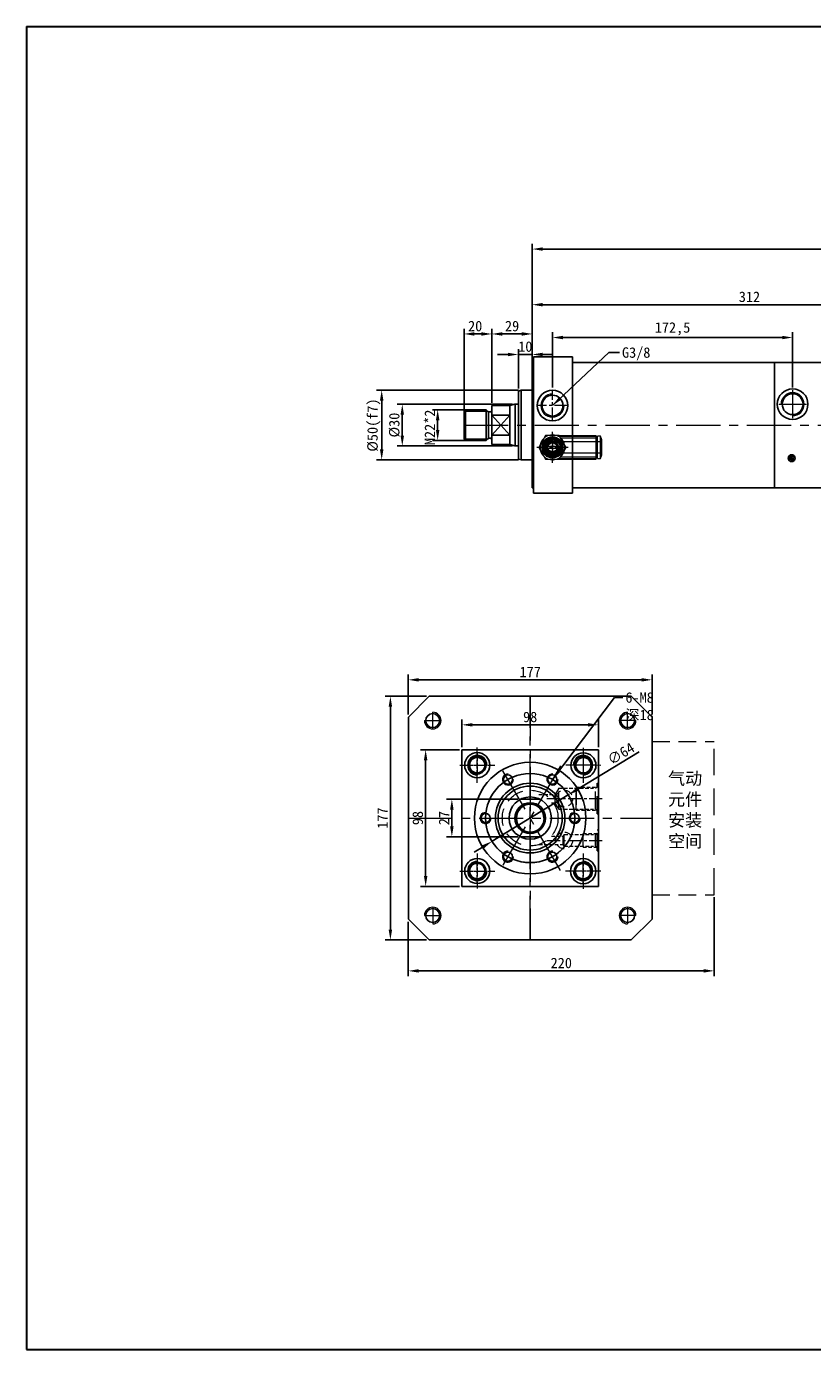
# Model space of a CAD drawing. Header units: millimetres. Extents: x -1758 to 1228, y 13058 to 14008.
# Tile 4 of 5: x -172 to 393, y 13058 to 14008. Entities that reach past the tile are written whole.
import ezdxf

# ---------------------------------------------------------------- set-up
doc = ezdxf.new("R2010")
doc.units = ezdxf.units.MM
doc.header["$MEASUREMENT"] = 0
doc.linetypes.add('CENTER', pattern=[50.8, 31.75, -6.35, 6.35, -6.35])
doc.linetypes.add('DASHED', pattern=[19.05, 12.7, -6.35])
doc.layers.get('Defpoints').update_dxf_attribs({"lineweight": 25})
for name, color, linetype, lineweight in [('图层1', 7, 'Continuous', 25), ('图层2', 3, 'CENTER', 13), ('图层3', 2, 'Continuous', 13), ('图层4', 1, 'Continuous', 30), ('图层5', 5, 'DASHED', 13), ('图层7', 4, 'Continuous', 13)]:
    doc.layers.add(name, color=color, linetype=linetype, lineweight=lineweight)
doc.dimstyles.new('ISO-25', dxfattribs={"dimscale": 2, "dimtxt": 2.5, "dimasz": 2.5, "dimexe": 1.25, "dimexo": 0.625, "dimtad": 1, "dimtxsty": 'Standard', "dimcen": 2.5, "dimadec": 0, "dimazin": 0, "dimtfac": 1, "dimtmove": 0, "dimatfit": 3, "dimfxl": 0, "dimarcsym": 0})

# ---------------------------------------------------------------- blocks, each defined once
blk = doc.blocks.new('*D54')
at = {"layer": 'Defpoints', "color": 0, "transparency": 16777216}
for p in [(1041.3, 13848.27), (1041.3, 13810.38), (191.3, 13769.13)]:
    blk.add_point(p, dxfattribs=at)
at = {"layer": '图层3', "color": 0, "lineweight": -2, "transparency": 16777216}
for p, q in [((191.3, 13771), (191.3, 13852.02)), ((1041.3, 13812.25), (1041.3, 13852.02)), ((198.8, 13848.27), (1033.8, 13848.27))]:
    blk.add_line(p, q, dxfattribs=at)
at = {"layer": '图层3', "color": 0, "transparency": 16777216}
for points in [[(198.8, 13849.52), (198.8, 13847.02), (191.3, 13848.27)], [(1033.8, 13847.02), (1033.8, 13849.52), (1041.3, 13848.27)]]:
    blk.add_solid(points, dxfattribs=at)
at = {"layer": '图层3', "color": 0, "transparency": 16777216, "insert": (616.3, 13853.89), "char_height": 7.5, "attachment_point": 5}
blk.add_mtext('850', dxfattribs=at)
blk = doc.blocks.new('*D55')
at = {"layer": 'Defpoints', "color": 0, "transparency": 16777216}
for p in [(191.3, 13787.3), (191.3, 13746.88), (162.3, 13735.88)]:
    blk.add_point(p, dxfattribs=at)
at = {"layer": '图层3', "color": 0, "lineweight": -2, "transparency": 16777216}
for p, q in [((162.3, 13737.75), (162.3, 13791.05)), ((169.8, 13787.3), (183.8, 13787.3)), ((191.3, 13748.75), (191.3, 13791.05))]:
    blk.add_line(p, q, dxfattribs=at)
at = {"layer": '图层3', "color": 0, "transparency": 16777216}
for points in [[(169.8, 13788.55), (169.8, 13786.05), (162.3, 13787.3)], [(183.8, 13786.05), (183.8, 13788.55), (191.3, 13787.3)]]:
    blk.add_solid(points, dxfattribs=at)
at = {"layer": '图层3', "color": 0, "transparency": 16777216, "insert": (176.8, 13792.93), "char_height": 7.5, "attachment_point": 5}
blk.add_mtext('29', dxfattribs=at)
blk = doc.blocks.new('*D56')
at = {"layer": 'Defpoints', "color": 0, "transparency": 16777216}
for p in [(183.3, 13746.88), (83.17, 13696.88), (183.3, 13696.88)]:
    blk.add_point(p, dxfattribs=at)
at = {"layer": '图层3', "color": 0, "lineweight": -2, "transparency": 16777216}
for p, q in [((181.43, 13746.88), (79.42, 13746.88)), ((83.17, 13739.38), (83.17, 13704.38)), ((181.43, 13696.88), (79.42, 13696.88))]:
    blk.add_line(p, q, dxfattribs=at)
at = {"layer": '图层3', "color": 0, "transparency": 16777216}
for points in [[(84.42, 13739.38), (81.92, 13739.38), (83.17, 13746.88)], [(81.92, 13704.38), (84.42, 13704.38), (83.17, 13696.88)]]:
    blk.add_solid(points, dxfattribs=at)
at = {"layer": '图层3', "color": 0, "transparency": 16777216, "insert": (77.55, 13721.88), "char_height": 7.5, "attachment_point": 5, "rotation": 90}
blk.add_mtext('%%c50(f7)', dxfattribs=at)
blk = doc.blocks.new('*D57')
at = {"layer": 'Defpoints', "color": 0, "transparency": 16777216}
for p in [(150.3, 13732.88), (123.36, 13710.88), (150.3, 13710.88)]:
    blk.add_point(p, dxfattribs=at)
at = {"layer": '图层3', "color": 0, "lineweight": -2, "transparency": 16777216}
for p, q in [((148.43, 13732.88), (119.61, 13732.88)), ((123.36, 13725.38), (123.36, 13718.38)), ((148.43, 13710.88), (119.61, 13710.88))]:
    blk.add_line(p, q, dxfattribs=at)
at = {"layer": '图层3', "color": 0, "transparency": 16777216}
for points in [[(124.61, 13725.38), (122.11, 13725.38), (123.36, 13732.88)], [(122.11, 13718.38), (124.61, 13718.38), (123.36, 13710.88)]]:
    blk.add_solid(points, dxfattribs=at)
at = {"layer": '图层3', "color": 0, "transparency": 16777216, "insert": (117.74, 13720.23), "char_height": 7.5, "attachment_point": 5, "rotation": 90}
blk.add_mtext('M22*2', dxfattribs=at)
blk = doc.blocks.new('*D58')
at = {"layer": 'Defpoints', "color": 0, "transparency": 16777216}
for p in [(162.3, 13787.3), (162.3, 13746.88), (142.3, 13729.88)]:
    blk.add_point(p, dxfattribs=at)
at = {"layer": '图层3', "color": 0, "lineweight": -2, "transparency": 16777216}
for p, q in [((142.3, 13731.75), (142.3, 13791.05)), ((149.8, 13787.3), (154.8, 13787.3)), ((162.3, 13748.75), (162.3, 13791.05))]:
    blk.add_line(p, q, dxfattribs=at)
at = {"layer": '图层3', "color": 0, "transparency": 16777216}
for points in [[(149.8, 13788.55), (149.8, 13786.05), (142.3, 13787.3)], [(154.8, 13786.05), (154.8, 13788.55), (162.3, 13787.3)]]:
    blk.add_solid(points, dxfattribs=at)
at = {"layer": '图层3', "color": 0, "transparency": 16777216, "insert": (150.3, 13792.93), "char_height": 7.5, "attachment_point": 5}
blk.add_mtext('20', dxfattribs=at)
blk = doc.blocks.new('*D59')
at = {"layer": 'Defpoints', "color": 0, "transparency": 16777216}
for p in [(191.3, 13772.57), (181.3, 13746.34), (191.3, 13746.34)]:
    blk.add_point(p, dxfattribs=at)
at = {"layer": '图层3', "color": 0, "lineweight": -2, "transparency": 16777216}
for p, q in [((181.3, 13748.22), (181.3, 13776.32)), ((191.3, 13748.22), (191.3, 13776.32)), ((173.8, 13772.57), (166.3, 13772.57)), ((181.3, 13772.57), (191.3, 13772.57)), ((198.8, 13772.57), (206.3, 13772.57))]:
    blk.add_line(p, q, dxfattribs=at)
at = {"layer": '图层3', "color": 0, "transparency": 16777216}
for points in [[(173.8, 13771.32), (173.8, 13773.82), (181.3, 13772.57)], [(198.8, 13773.82), (198.8, 13771.32), (191.3, 13772.57)]]:
    blk.add_solid(points, dxfattribs=at)
at = {"layer": '图层3', "color": 0, "transparency": 16777216, "insert": (186.3, 13778.19), "char_height": 7.5, "attachment_point": 5}
blk.add_mtext('10', dxfattribs=at)
blk = doc.blocks.new('*D60')
at = {"layer": 'Defpoints', "color": 0, "transparency": 16777216}
for p in [(179.04, 13736.88), (97.95, 13706.88), (179.04, 13706.88)]:
    blk.add_point(p, dxfattribs=at)
at = {"layer": '图层3', "color": 0, "lineweight": -2, "transparency": 16777216}
for p, q in [((177.16, 13736.88), (94.2, 13736.88)), ((97.95, 13729.38), (97.95, 13714.38)), ((177.16, 13706.88), (94.2, 13706.88))]:
    blk.add_line(p, q, dxfattribs=at)
at = {"layer": '图层3', "color": 0, "transparency": 16777216}
for points in [[(99.2, 13729.38), (96.7, 13729.38), (97.95, 13736.88)], [(96.7, 13714.38), (99.2, 13714.38), (97.95, 13706.88)]]:
    blk.add_solid(points, dxfattribs=at)
at = {"layer": '图层3', "color": 0, "transparency": 16777216, "insert": (92.33, 13721.88), "char_height": 7.5, "attachment_point": 5, "rotation": 90}
blk.add_mtext('%%c30', dxfattribs=at)
blk = doc.blocks.new('*D61')
at = {"layer": 'Defpoints', "color": 0, "transparency": 16777216}
for p in [(378.3, 13784.74), (205.8, 13746.88), (378.3, 13746.88)]:
    blk.add_point(p, dxfattribs=at)
at = {"layer": '图层3', "color": 0, "lineweight": -2, "transparency": 16777216}
for p, q in [((205.8, 13748.75), (205.8, 13788.49)), ((213.3, 13784.74), (370.8, 13784.74)), ((378.3, 13748.75), (378.3, 13788.49))]:
    blk.add_line(p, q, dxfattribs=at)
at = {"layer": '图层3', "color": 0, "transparency": 16777216}
for points in [[(213.3, 13785.99), (213.3, 13783.49), (205.8, 13784.74)], [(370.8, 13783.49), (370.8, 13785.99), (378.3, 13784.74)]]:
    blk.add_solid(points, dxfattribs=at)
at = {"layer": '图层3', "color": 0, "transparency": 16777216, "insert": (292.05, 13790.99), "char_height": 7.5, "attachment_point": 5}
blk.add_mtext('172,5', dxfattribs=at)
blk = doc.blocks.new('*D62')
at = {"layer": 'Defpoints', "color": 0, "transparency": 16777216}
for p in [(503.3, 13808.31), (503.3, 13776.88), (191.3, 13766.88)]:
    blk.add_point(p, dxfattribs=at)
at = {"layer": '图层3', "color": 0, "lineweight": -2, "transparency": 16777216}
for p, q in [((191.3, 13768.75), (191.3, 13812.06)), ((198.8, 13808.31), (495.8, 13808.31)), ((503.3, 13778.75), (503.3, 13812.06))]:
    blk.add_line(p, q, dxfattribs=at)
at = {"layer": '图层3', "color": 0, "transparency": 16777216}
for points in [[(198.8, 13809.56), (198.8, 13807.06), (191.3, 13808.31)], [(495.8, 13807.06), (495.8, 13809.56), (503.3, 13808.31)]]:
    blk.add_solid(points, dxfattribs=at)
at = {"layer": '图层3', "color": 0, "transparency": 16777216, "insert": (347.3, 13813.94), "char_height": 7.5, "attachment_point": 5}
blk.add_mtext('312', dxfattribs=at)
blk = doc.blocks.new('*D80')
at = {"layer": 'Defpoints', "color": 0, "transparency": 16777216}
for p in [(182.82, 13453.18), (133.56, 13426.18), (182.82, 13426.18)]:
    blk.add_point(p, dxfattribs=at)
at = {"layer": '图层3', "color": 0, "lineweight": -2, "transparency": 16777216}
for p, q in [((180.94, 13453.18), (129.81, 13453.18)), ((133.56, 13445.68), (133.56, 13433.68)), ((180.94, 13426.18), (129.81, 13426.18))]:
    blk.add_line(p, q, dxfattribs=at)
at = {"layer": '图层3', "color": 0, "transparency": 16777216}
for points in [[(132.31, 13445.68), (134.81, 13445.68), (133.56, 13453.18)], [(132.31, 13433.68), (134.81, 13433.68), (133.56, 13426.18)]]:
    blk.add_solid(points, dxfattribs=at)
at = {"layer": '图层3', "color": 0, "transparency": 16777216, "insert": (127.93, 13439.68), "char_height": 7.5, "attachment_point": 5, "rotation": 90}
blk.add_mtext('27', dxfattribs=at)
blk = doc.blocks.new('*D81')
at = {"layer": 'Defpoints', "color": 0, "transparency": 16777216}
for p in [(140.8, 13488.68), (114.73, 13390.68), (140.8, 13390.68)]:
    blk.add_point(p, dxfattribs=at)
at = {"layer": '图层3', "color": 0, "lineweight": -2, "transparency": 16777216}
for p, q in [((138.93, 13488.68), (110.98, 13488.68)), ((114.73, 13481.18), (114.73, 13398.18)), ((138.93, 13390.68), (110.98, 13390.68))]:
    blk.add_line(p, q, dxfattribs=at)
at = {"layer": '图层3', "color": 0, "transparency": 16777216}
for points in [[(113.48, 13481.18), (115.98, 13481.18), (114.73, 13488.68)], [(113.48, 13398.18), (115.98, 13398.18), (114.73, 13390.68)]]:
    blk.add_solid(points, dxfattribs=at)
at = {"layer": '图层3', "color": 0, "transparency": 16777216, "insert": (109.11, 13439.68), "char_height": 7.5, "attachment_point": 5, "rotation": 90}
blk.add_mtext('98', dxfattribs=at)
blk = doc.blocks.new('*D82')
at = {"layer": 'Defpoints', "color": 0, "transparency": 16777216}
for p in [(140.8, 13506.64), (140.8, 13488.68), (238.8, 13488.68)]:
    blk.add_point(p, dxfattribs=at)
at = {"layer": '图层3', "color": 0, "lineweight": -2, "transparency": 16777216}
for p, q in [((140.8, 13490.56), (140.8, 13510.39)), ((238.8, 13490.56), (238.8, 13510.39)), ((231.3, 13506.64), (148.3, 13506.64))]:
    blk.add_line(p, q, dxfattribs=at)
at = {"layer": '图层3', "color": 0, "transparency": 16777216}
for points in [[(148.3, 13507.89), (148.3, 13505.39), (140.8, 13506.64)], [(231.3, 13507.89), (231.3, 13505.39), (238.8, 13506.64)]]:
    blk.add_solid(points, dxfattribs=at)
at = {"layer": '图层3', "color": 0, "transparency": 16777216, "insert": (189.8, 13512.26), "char_height": 7.5, "attachment_point": 5}
blk.add_mtext('98', dxfattribs=at)
blk = doc.blocks.new('*D83')
at = {"layer": 'Defpoints', "color": 0, "transparency": 16777216}
for p in [(102.3, 13538.96), (102.3, 13512.18), (277.3, 13512.18)]:
    blk.add_point(p, dxfattribs=at)
at = {"layer": '图层3', "color": 0, "lineweight": -2, "transparency": 16777216}
for p, q in [((102.3, 13514.06), (102.3, 13542.71)), ((269.8, 13538.96), (109.8, 13538.96)), ((277.3, 13514.06), (277.3, 13542.71))]:
    blk.add_line(p, q, dxfattribs=at)
at = {"layer": '图层3', "color": 0, "transparency": 16777216}
for points in [[(109.8, 13540.21), (109.8, 13537.71), (102.3, 13538.96)], [(269.8, 13540.21), (269.8, 13537.71), (277.3, 13538.96)]]:
    blk.add_solid(points, dxfattribs=at)
at = {"layer": '图层3', "color": 0, "transparency": 16777216, "insert": (189.8, 13544.59), "char_height": 7.5, "attachment_point": 5}
blk.add_mtext('177', dxfattribs=at)
blk = doc.blocks.new('*D84')
at = {"layer": 'Defpoints', "color": 0, "transparency": 16777216}
for p in [(89.41, 13527.18), (117.3, 13527.18), (117.3, 13352.18)]:
    blk.add_point(p, dxfattribs=at)
at = {"layer": '图层3', "color": 0, "lineweight": -2, "transparency": 16777216}
for p, q in [((115.43, 13527.18), (85.66, 13527.18)), ((89.41, 13359.68), (89.41, 13519.68)), ((115.43, 13352.18), (85.66, 13352.18))]:
    blk.add_line(p, q, dxfattribs=at)
at = {"layer": '图层3', "color": 0, "transparency": 16777216}
for points in [[(88.16, 13519.68), (90.66, 13519.68), (89.41, 13527.18)], [(88.16, 13359.68), (90.66, 13359.68), (89.41, 13352.18)]]:
    blk.add_solid(points, dxfattribs=at)
at = {"layer": '图层3', "color": 0, "transparency": 16777216, "insert": (83.79, 13439.68), "char_height": 7.5, "attachment_point": 5, "rotation": 90}
blk.add_mtext('177', dxfattribs=at)
blk = doc.blocks.new('*D85')
at = {"layer": 'Defpoints', "color": 0, "transparency": 16777216}
for p in [(217.14, 13456.32), (162.47, 13423.04)]:
    blk.add_point(p, dxfattribs=at)
at = {"layer": '图层3', "color": 0, "lineweight": -2, "transparency": 16777216}
for p, q in [((268.05, 13487.32), (223.54, 13460.22)), ((162.47, 13423.04), (217.14, 13456.32)), ((156.06, 13419.14), (149.66, 13415.24))]:
    blk.add_line(p, q, dxfattribs=at)
at = {"layer": '图层3', "color": 0, "transparency": 16777216}
for points in [[(222.89, 13461.29), (224.19, 13459.15), (217.14, 13456.32)], [(155.41, 13420.21), (156.71, 13418.07), (162.47, 13423.04)]]:
    blk.add_solid(points, dxfattribs=at)
at = {"layer": '图层3', "color": 0, "transparency": 16777216, "insert": (254.98, 13485.94), "char_height": 7.5, "attachment_point": 5, "rotation": 31.33265}
blk.add_mtext('∅64', dxfattribs=at)
blk = doc.blocks.new('*D86')
at = {"layer": 'Defpoints', "color": 0, "transparency": 16777216}
for p in [(321.98, 13384.68), (102.3, 13367.18), (321.98, 13329.98)]:
    blk.add_point(p, dxfattribs=at)
at = {"layer": '图层3', "color": 0, "lineweight": -2, "transparency": 16777216}
for p, q in [((321.98, 13382.81), (321.98, 13326.23)), ((102.3, 13365.31), (102.3, 13326.23)), ((109.8, 13329.98), (314.48, 13329.98))]:
    blk.add_line(p, q, dxfattribs=at)
at = {"layer": '图层3', "color": 0, "transparency": 16777216}
for points in [[(109.8, 13331.23), (109.8, 13328.73), (102.3, 13329.98)], [(314.48, 13331.23), (314.48, 13328.73), (321.98, 13329.98)]]:
    blk.add_solid(points, dxfattribs=at)
at = {"layer": '图层3', "color": 0, "transparency": 16777216, "insert": (212.14, 13335.6), "char_height": 7.5, "attachment_point": 5}
blk.add_mtext('220', dxfattribs=at)

msp = doc.modelspace()

# ---------------------------------------------------------------- hatches: boundary and pattern name
at = {"layer": '图层7'}
h = msp.add_hatch(dxfattribs=at)
h.set_pattern_fill('ANSI37', color=256, scale=8, angle=270, style=0)
h.set_pattern_definition([(315, (-180.7796, 15450.7251), (0.7071068, 0.7071068), []), (45, (-180.7796, 15450.7251), (-0.7071068, 0.7071068), [])])
h.paths.add_polyline_path([(377.522, 13695.615, 1), (377.522, 13700.615, 1)])

# ---------------------------------------------------------------- linework, layer by layer
at = {"layer": '图层1'}
for p, q in [((191.304, 13766.879), (191.304, 13721.879)), ((191.304, 13766.879), (191.304, 13676.879)), ((191.304, 13766.879), (192.304, 13766.879)), ((192.304, 13770.879), (220.304, 13770.879)), ((192.304, 13672.879), (192.304, 13770.879)), ((220.304, 13770.879), (220.304, 13721.879)), ((220.304, 13766.879), (365.304, 13766.879)), ((365.304, 13766.879), (503.304, 13766.879)), ((365.304, 13766.879), (365.304, 13676.879)), ((181.304, 13746.343), (183.304, 13746.879)), ((183.304, 13746.879), (183.304, 13696.879)), ((183.304, 13746.879), (191.304, 13746.879)), ((181.304, 13746.343), (181.304, 13721.879)), ((143.304, 13732.879), (142.304, 13731.879)), ((142.304, 13731.879), (142.304, 13711.879)), ((143.304, 13732.879), (158.304, 13732.879)), ((143.304, 13732.879), (143.304, 13710.879)), ((158.304, 13732.879), (158.304, 13710.879)), ((158.304, 13732.879), (159.511, 13731.672)), ((159.804, 13731.469), (159.804, 13712.379)), ((160.218, 13731.379), (161.304, 13731.379)), ((162.304, 13735.879), (162.304, 13707.879)), ((162.304, 13735.879), (175.304, 13735.879)), ((162.304, 13714.668), (175.304, 13729.09)), ((162.304, 13729.09), (175.304, 13714.668)), ((175.304, 13729.09), (162.304, 13729.09)), ((175.304, 13735.879), (178.781, 13736.811)), ((175.304, 13735.879), (175.304, 13707.879)), ((179.036, 13736.862), (179.036, 13706.897)), ((181.304, 13721.879), (181.304, 13697.415)), ((220.304, 13721.879), (220.304, 13672.879)), ((143.304, 13710.879), (142.304, 13711.879)), ((143.304, 13710.879), (158.304, 13710.879)), ((158.304, 13710.879), (159.511, 13712.086)), ((160.218, 13712.379), (161.304, 13712.379)), ((175.304, 13714.668), (162.304, 13714.668)), ((162.304, 13707.879), (175.304, 13707.879)), ((175.304, 13707.879), (178.781, 13706.947)), ((181.304, 13697.415), (183.304, 13696.879)), ((183.304, 13696.879), (191.304, 13696.879)), ((191.304, 13676.879), (192.304, 13676.879)), ((192.304, 13672.879), (220.304, 13672.879)), ((220.304, 13676.879), (365.304, 13676.879)), ((365.304, 13676.879), (503.304, 13676.879)), ((117.302, 13527.18), (102.302, 13512.18)), ((117.302, 13527.18), (262.302, 13527.18)), ((262.302, 13527.18), (277.302, 13512.18)), ((102.302, 13367.18), (102.302, 13512.18)), ((277.302, 13367.18), (277.302, 13512.18)), ((140.802, 13390.68), (140.802, 13488.68)), ((140.802, 13488.68), (238.802, 13488.68)), ((238.802, 13390.68), (238.802, 13488.68)), ((182.817, 13453.18), (196.787, 13453.18)), ((182.817, 13426.18), (196.787, 13426.18)), ((140.802, 13390.68), (238.802, 13390.68)), ((117.302, 13352.18), (102.302, 13367.18)), ((277.302, 13367.18), (262.302, 13352.18)), ((117.302, 13352.18), (262.302, 13352.18))]:
    msp.add_line(p, q, dxfattribs=at)
at = {"layer": '图层1', "ltscale": 5}
for p, q in [((179.299, 13736.879), (181.304, 13736.879)), ((179.299, 13706.879), (181.304, 13706.879))]:
    msp.add_line(p, q, dxfattribs=at)
at = {"layer": '图层1'}
for centre, radius in [((205.804, 13735.879), 11), ((378.304, 13736.879), 11), ((205.804, 13735.879), 7.5), ((378.304, 13736.879), 7.5), ((205.804, 13705.879), 7.5), ((205.804, 13705.879), 4.25), ((377.522, 13698.115), 2.5), ((119.802, 13509.68), 5), ((259.802, 13509.68), 5), ((151.802, 13477.68), 9), ((151.802, 13477.68), 6.25), ((151.802, 13477.68), 5.5), ((228.044, 13477.583), 9), ((227.802, 13477.68), 6.25), ((228.044, 13477.583), 5.5), ((189.802, 13439.68), 40.042), ((189.802, 13439.68), 32), ((189.802, 13439.68), 25), ((189.802, 13439.68), 23), ((173.802, 13467.393), 3.25), ((205.802, 13467.393), 3.25), ((189.802, 13439.68), 15.2), ((157.802, 13439.68), 3.25), ((189.802, 13439.68), 11), ((189.802, 13439.68), 10.1), ((221.802, 13439.68), 3.25), ((173.802, 13411.967), 3.25), ((205.802, 13411.967), 3.25), ((151.802, 13401.68), 9), ((151.802, 13401.68), 6.25), ((151.802, 13401.68), 5.5), ((227.851, 13401.584), 9), ((227.802, 13401.68), 6.25), ((227.851, 13401.584), 5.5), ((119.802, 13369.68), 5), ((259.802, 13369.68), 5)]:
    msp.add_circle(centre, radius, dxfattribs=at)
for centre, radius, start, end in [((160.218, 13732.379), 1, 225, 270), ((161.304, 13732.379), 1, 270, 0), ((179.299, 13734.879), 2, 90, 105), ((160.218, 13711.379), 1, 90, 135), ((161.304, 13711.379), 1, 0, 90), ((179.299, 13708.879), 2, 255, 270)]:
    msp.add_arc(centre, radius, start, end, dxfattribs=at)
at = {"layer": '图层2', "ltscale": 0.3}
for p, q in [((205.804, 13724.879), (205.804, 13746.879)), ((216.804, 13735.879), (194.804, 13735.879)), ((205.804, 13694.704), (205.804, 13717.055)), ((216.979, 13705.879), (194.628, 13705.879)), ((201.802, 13453.68), (241.625, 13453.68)), ((201.802, 13423.68), (241.625, 13423.68))]:
    msp.add_line(p, q, dxfattribs=at)
at = {"layer": '图层2'}
for p, q in [((378.304, 13746.879), (378.304, 13726.879)), ((368.304, 13736.879), (388.304, 13736.879)), ((142.304, 13721.879), (1043.304, 13721.879)), ((189.802, 13352.18), (189.802, 13527.18)), ((189.802, 13527.18), (189.802, 13352.18)), ((211.516, 13402.071), (168.088, 13477.289)), ((211.516, 13477.289), (168.088, 13402.071)), ((102.302, 13439.68), (277.302, 13439.68)), ((102.302, 13439.68), (277.302, 13439.68))]:
    msp.add_line(p, q, dxfattribs=at)
at = {"layer": '图层2', "ltscale": 0.5}
for p, q in [((113.802, 13509.68), (125.802, 13509.68)), ((119.802, 13503.68), (119.802, 13515.68)), ((265.802, 13509.68), (253.802, 13509.68)), ((259.802, 13503.68), (259.802, 13515.68)), ((113.802, 13369.68), (125.802, 13369.68)), ((119.802, 13375.68), (119.802, 13363.68)), ((265.802, 13369.68), (253.802, 13369.68)), ((259.802, 13375.68), (259.802, 13363.68))]:
    msp.add_line(p, q, dxfattribs=at)
at = {"layer": '图层2', "ltscale": 0.2}
for p, q in [((151.802, 13465.098), (151.802, 13490.262)), ((228.012, 13465.001), (228.075, 13490.166)), ((151.802, 13486.936), (151.802, 13468.424)), ((227.802, 13486.936), (227.802, 13468.424)), ((139.22, 13477.68), (164.384, 13477.68)), ((142.546, 13477.68), (161.058, 13477.68)), ((240.626, 13477.551), (215.461, 13477.615)), ((237.058, 13477.68), (218.546, 13477.68)), ((151.802, 13414.262), (151.802, 13389.098)), ((227.883, 13414.166), (227.819, 13389.002)), ((151.802, 13392.424), (151.802, 13410.936)), ((227.802, 13392.424), (227.802, 13410.936)), ((139.22, 13401.68), (164.384, 13401.68)), ((142.546, 13401.68), (161.058, 13401.68)), ((240.433, 13401.552), (215.269, 13401.616)), ((237.058, 13401.68), (218.546, 13401.68))]:
    msp.add_line(p, q, dxfattribs=at)
at = {"layer": '图层2', "ltscale": 0.3}
msp.add_circle((189.802, 13439.68), 32, dxfattribs=at)
at = {"layer": '图层4'}
for p, q in [((-171.955, 14008.09), (1228.045, 14008.09)), ((-171.955, 14008.09), (-171.955, 13058.09)), ((-171.955, 13058.09), (1228.045, 13058.09)), ((278.045, 13058.09), (1228.045, 13058.09))]:
    msp.add_line(p, q, dxfattribs=at)
at = {"layer": '图层5'}
for p, q in [((277.302, 13494.68), (321.978, 13494.68)), ((222.802, 13461.98), (222.802, 13447.958)), ((236.802, 13461.18), (237.802, 13462.18)), ((237.802, 13442.68), (237.802, 13464.68)), ((237.802, 13464.68), (238.802, 13464.68)), ((210.302, 13461.18), (207.704, 13456.68)), ((207.704, 13450.68), (207.704, 13456.68)), ((210.302, 13446.18), (210.302, 13461.18)), ((222.802, 13445.38), (222.802, 13459.402)), ((236.802, 13446.18), (236.802, 13461.18)), ((210.302, 13446.18), (207.704, 13450.68)), ((236.802, 13446.18), (237.802, 13445.18)), ((237.802, 13442.68), (238.802, 13442.68)), ((214.302, 13427.93), (213.58, 13426.68)), ((213.58, 13420.68), (213.58, 13426.68)), ((214.302, 13419.43), (214.302, 13427.93)), ((227.802, 13418.78), (227.802, 13428.58)), ((236.802, 13427.93), (237.802, 13428.93)), ((236.802, 13419.43), (236.802, 13427.93)), ((237.802, 13431.18), (238.802, 13431.18)), ((237.802, 13416.18), (237.802, 13431.18)), ((214.302, 13419.43), (213.58, 13420.68)), ((236.802, 13419.43), (237.802, 13418.43)), ((237.802, 13416.18), (238.802, 13416.18)), ((277.302, 13384.68), (321.978, 13384.68))]:
    msp.add_line(p, q, dxfattribs=at)
at = {"layer": '图层5', "ltscale": 1.5}
msp.add_line((321.978, 13384.68), (321.978, 13494.68), dxfattribs=at)
at = {"layer": '图层5', "ltscale": 0.2}
for p, q in [((222.802, 13461.98), (237.602, 13461.98)), ((196.047, 13456.68), (207.704, 13456.68)), ((210.302, 13461.18), (235.302, 13461.18)), ((205.001, 13450.68), (207.704, 13450.68)), ((210.302, 13446.18), (235.302, 13446.18)), ((222.802, 13445.38), (237.602, 13445.38)), ((205.001, 13426.68), (213.58, 13426.68)), ((214.302, 13427.93), (235.302, 13427.93)), ((227.802, 13428.58), (237.452, 13428.58)), ((196.047, 13420.68), (213.58, 13420.68)), ((214.302, 13419.43), (235.302, 13419.43)), ((227.802, 13418.78), (237.452, 13418.78))]:
    msp.add_line(p, q, dxfattribs=at)
at = {"layer": '图层5'}
msp.add_circle((189.802, 13439.68), 20, dxfattribs=at)
at = {"layer": '图层5', "ltscale": 0.5}
for centre in [(214.302, 13453.68), (214.302, 13423.68)]:
    msp.add_circle(centre, 6, dxfattribs=at)
at = {"layer": '图层7'}
for p, q in [((142.304, 13731.879), (159.304, 13731.879)), ((142.304, 13711.879), (159.304, 13711.879)), ((200.896, 13714.379), (195.989, 13705.879)), ((210.711, 13714.379), (200.896, 13714.379)), ((205.804, 13715.666), (205.804, 13696.093)), ((205.804, 13709.169), (205.804, 13709.879)), ((241.204, 13709.879), (205.804, 13709.879)), ((208.893, 13714.279), (210.769, 13714.279)), ((209.778, 13713.899), (210.989, 13713.899)), ((215.619, 13705.879), (210.711, 13714.379)), ((210.769, 13714.279), (237.204, 13714.279)), ((210.989, 13713.899), (237.204, 13713.899)), ((211.687, 13712.624), (237.204, 13712.624)), ((211.725, 13712.624), (237.204, 13712.624)), ((237.204, 13697.479), (237.204, 13714.279)), ((238.104, 13711.213), (237.204, 13711.213)), ((238.104, 13697.879), (238.104, 13713.879)), ((240.317, 13713.879), (238.104, 13713.879)), ((240.317, 13697.879), (240.317, 13713.879)), ((241.204, 13711.213), (240.317, 13713.879)), ((241.204, 13700.546), (241.204, 13711.213)), ((195.989, 13705.879), (200.896, 13697.379)), ((200.501, 13706.729), (211.106, 13706.729)), ((211.106, 13705.029), (200.501, 13705.029)), ((205.804, 13701.879), (205.804, 13702.59)), ((205.804, 13701.879), (241.204, 13701.879)), ((210.711, 13697.379), (215.619, 13705.879)), ((211.687, 13699.135), (237.204, 13699.135)), ((211.725, 13699.135), (237.204, 13699.135)), ((237.204, 13700.546), (238.104, 13700.546)), ((240.317, 13697.879), (241.204, 13700.546)), ((200.896, 13697.379), (210.711, 13697.379)), ((208.893, 13697.479), (210.769, 13697.479)), ((209.778, 13697.86), (210.989, 13697.86)), ((210.769, 13697.479), (237.204, 13697.479)), ((210.989, 13697.86), (237.204, 13697.86)), ((238.104, 13697.879), (240.317, 13697.879))]:
    msp.add_line(p, q, dxfattribs=at)
for radius in [7.16, 6.579, 5.96, 5.37, 3.58, 3.289]:
    msp.add_circle((205.804, 13705.879), radius, dxfattribs=at)
for centre, radius, start, end in [((205.804, 13735.879), 8.3, 90, 0), ((378.304, 13736.879), 8.302, 270, 180), ((205.804, 13705.879), 8.95, 131.753942, 168.246058), ((205.804, 13705.879), 8.95, 108.246058, 131.753942), ((205.804, 13705.879), 5.723, 345, 285), ((205.804, 13705.879), 4.9, 90, 0), ((205.804, 13705.879), 4.17, 11.761423, 168.238577), ((205.804, 13705.879), 8.95, 71.753942, 108.246058), ((205.804, 13705.879), 8.95, 48.246058, 71.753942), ((205.804, 13705.879), 8.95, 11.753942, 48.246058), ((205.804, 13705.879), 8.95, 168.246058, 191.753942), ((205.804, 13705.879), 8.95, 191.753942, 228.246058), ((205.804, 13705.879), 8.95, 228.246058, 251.753942), ((205.804, 13705.879), 4.17, 191.761423, 348.238577), ((205.804, 13705.879), 8.95, 288.246058, 311.753942), ((205.804, 13705.879), 8.95, 311.753942, 348.246058), ((205.804, 13705.879), 8.95, 348.246058, 11.753942), ((205.804, 13705.879), 8.95, 251.753942, 288.246058), ((119.802, 13509.68), 6, 180, 90), ((259.802, 13509.68), 6, 90, 0), ((151.802, 13477.68), 7, 0, 270), ((227.802, 13477.68), 7, 270, 180), ((173.802, 13467.393), 4, 86.416678, 0), ((205.802, 13467.393), 4, 86.416678, 0), ((157.802, 13439.68), 4, 86.416678, 0), ((189.802, 13439.68), 9.8, 0, 270), ((221.802, 13439.68), 4, 86.416678, 0), ((173.802, 13411.967), 4, 86.416678, 0), ((205.802, 13411.967), 4, 86.416678, 0), ((151.802, 13401.68), 7, 90, 0), ((227.802, 13401.68), 7, 180, 90), ((119.802, 13369.68), 6, 270, 180), ((259.802, 13369.68), 6, 0, 270)]:
    msp.add_arc(centre, radius, start, end, dxfattribs=at)

# ---------------------------------------------------------------- texts
at = {"layer": '图层3', "char_height": 7.5, "attachment_point": 1}
for s, insert in [('G3/8', (255.749, 13777.711)), ('6-M8\\P{\\fSimSun|b0|i0|c134|p54;深18}', (258.186, 13530.022))]:
    msp.add_mtext(s, dxfattribs=dict(at, insert=insert))
at = {"layer": '图层3', "insert": (288.791, 13472.674), "char_height": 9, "width": 28.3977, "attachment_point": 1}
msp.add_mtext('{\\fSimSun|b0|i0|c134|p54;气动元件安装空间}', dxfattribs=at)

# ---------------------------------------------------------------- dimensions: what is measured, and where the dimension line sits
at = {"layer": '图层3'}
for base, p1, p2, override, picture, middle in [((1041.304, 13848.27), (191.304, 13769.129), (1041.304, 13810.379), {"dimscale": 3, "dimpost": ''}, '*D54', (616.304, 13853.895)), ((503.304, 13808.312), (191.304, 13766.879), (503.304, 13776.879), {"dimscale": 3}, '*D62', (347.304, 13813.937)), ((191.304, 13787.303), (162.304, 13735.879), (191.304, 13746.879), {"dimscale": 3, "dimpost": '<>'}, '*D55', (176.804, 13792.928)), ((378.304, 13784.741), (205.804, 13746.879), (378.304, 13746.879), {"dimscale": 3}, '*D61', (292.054, 13790.991))]:
    dim = msp.add_linear_dim(base=base, p1=p1, p2=p2, dimstyle='ISO-25', override=override, dxfattribs=at)
    dim.commit()
    dim.dimension.update_dxf_attribs({"geometry": picture, "text_midpoint": middle})
for base, p1, p2, override, picture, middle in [((162.304, 13787.303), (142.304, 13729.879), (162.304, 13746.879), {"dimscale": 3, "dimpost": '<>'}, '*D58', (150.299, 13787.303)), ((191.304, 13772.566), (181.304, 13746.343), (191.304, 13746.343), {"dimscale": 3}, '*D59', (186.304, 13772.566)), ((140.802, 13506.64), (238.802, 13488.68), (140.802, 13488.68), {"dimscale": 3}, '*D82', (189.802, 13506.64)), ((321.978, 13329.976), (102.302, 13367.18), (321.978, 13384.68), {"dimscale": 3, "dimdec": 0}, '*D86', (212.14, 13329.976))]:
    dim = msp.add_linear_dim(base=base, p1=p1, p2=p2, dimstyle='ISO-25', override=override, dxfattribs=at)
    dim.commit()
    dim.dimension.update_dxf_attribs({"geometry": picture, "text_midpoint": middle, "dimtype": 160})
for base, p1, p2, override, picture, middle in [((83.172, 13696.879), (183.304, 13746.879), (183.304, 13696.879), {"dimscale": 3, "dimpost": '%%c<>(f7)'}, '*D56', (77.547, 13721.879)), ((97.953, 13706.879), (179.036, 13736.879), (179.036, 13706.879), {"dimscale": 3, "dimpost": '%%c<>'}, '*D60', (92.328, 13721.879)), ((114.732, 13390.68), (140.802, 13488.68), (140.802, 13390.68), {"dimscale": 3}, '*D81', (109.107, 13439.68)), ((133.556, 13426.18), (182.817, 13453.18), (182.817, 13426.18), {"dimscale": 3}, '*D80', (127.931, 13439.68))]:
    dim = msp.add_linear_dim(base=base, p1=p1, p2=p2, angle=90, dimstyle='ISO-25', override=override, dxfattribs=at)
    dim.commit()
    dim.dimension.update_dxf_attribs({"geometry": picture, "text_midpoint": middle})
dim = msp.add_linear_dim(base=(123.364, 13710.879), p1=(150.304, 13732.879), p2=(150.304, 13710.879), angle=90, dimstyle='ISO-25', override={"dimscale": 3, "dimpost": 'M<>*2'}, dxfattribs=at)
dim.commit()
dim.dimension.update_dxf_attribs({"geometry": '*D57', "text_midpoint": (123.364, 13720.226), "dimtype": 160})
dim = msp.add_linear_dim(base=(102.302, 13538.962), p1=(277.302, 13512.18), p2=(102.302, 13512.18), text='177', dimstyle='ISO-25', override={"dimscale": 3}, dxfattribs=at)
dim.commit()
dim.dimension.update_dxf_attribs({"geometry": '*D83', "text_midpoint": (189.802, 13544.587)})
dim = msp.add_linear_dim(base=(89.411, 13527.18), p1=(117.302, 13352.18), p2=(117.302, 13527.18), angle=90, text='177', dimstyle='ISO-25', override={"dimscale": 3}, dxfattribs=at)
dim.commit()
dim.dimension.update_dxf_attribs({"geometry": '*D84', "text_midpoint": (83.786, 13439.68)})
dim = msp.add_diameter_dim_2p(p1=(162.469, 13423.04), p2=(217.135, 13456.32), dimstyle='ISO-25', override={"dimscale": 3}, dxfattribs=at)
dim.commit()
dim.dimension.update_dxf_attribs({"geometry": '*D85', "text_midpoint": (257.904, 13481.14), "dimtype": 163})

# ---------------------------------------------------------------- leaders
at = {"layer": '图层3', "annotation_type": 0, "has_hookline": 1, "hookline_direction": 0, "text_width": 27.5}
for points in [[(205.804, 13735.879), (246.374, 13773.961), (253.874, 13773.961)], [(205.802, 13467.393), (250.467, 13526.272), (256.311, 13526.272)]]:
    msp.add_leader(points, dimstyle='ISO-25', override={"dimscale": 3, "dimgap": 0.625, "dimtad": 0}, dxfattribs=at)

doc.saveas('drawing.dxf')
